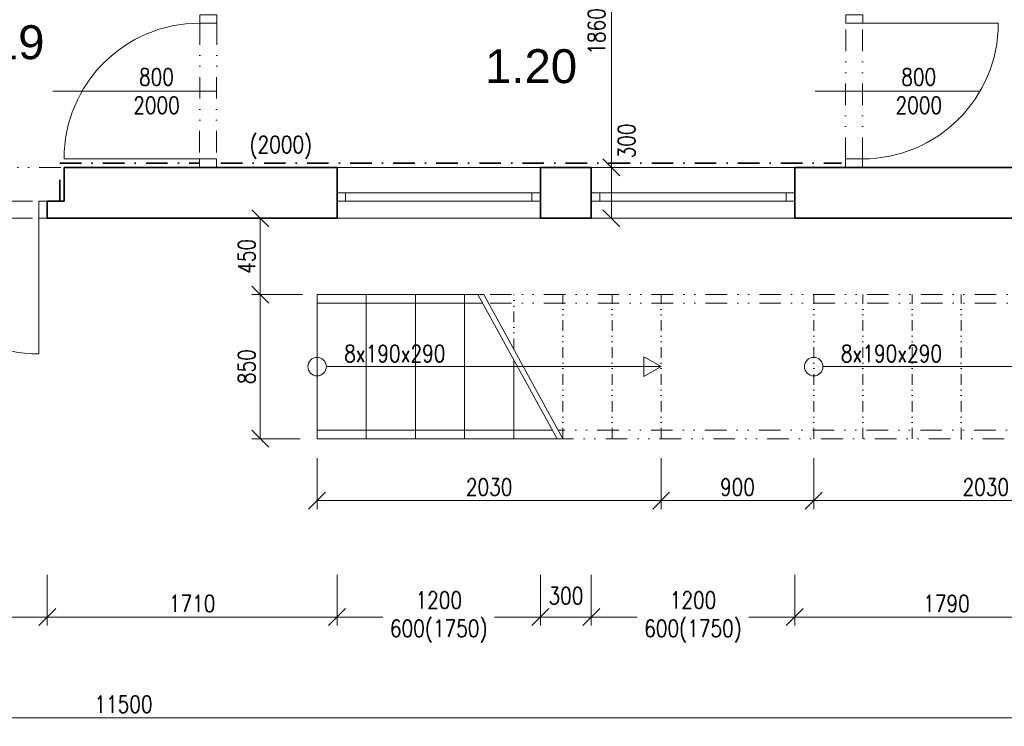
# Model space of a CAD drawing. Header units: millimetres. Extents: x -485339 to 286898, y -1189934 to 1602269.
# Tile 111 of 230: x 76883 to 82692, y -1099931 to -1095765. Entities that reach past the tile are written whole.
import ezdxf

# ---------------------------------------------------------------- set-up
doc = ezdxf.new("R2010")
doc.units = ezdxf.units.MM
doc.header["$LTSCALE"] = 10
doc.linetypes.add('DASHDOT', pattern=[25.4, 12.7, -6.35, 0, -6.35])
doc.linetypes.add('DĚLICÍ2', pattern=[15.875, 6.35, -3.175, 0, -3.175, 0, -3.175])
doc.layers.get('Defpoints').update_dxf_attribs({"lineweight": 0})
for name, color, linetype, lineweight in [('N_dveře', 10, 'Continuous', 18), ('N_ker.dlažba', 10, 'DASHDOT', 35), ('N_popis', 10, 'Continuous', 18), ('N_popis_otvory', 10, 'Continuous', 18), ('St__otvory_dveře', 40, 'Continuous', 18), ('St_kóty', 132, 'Continuous', 18), ('St_otvory_okna', 40, 'Continuous', 18), ('St_plocha_místnosti', 250, 'Continuous', 18), ('St_popis', 250, 'Continuous', 18), ('St_čáry_nad', 250, 'DĚLICÍ2', 18), ('St_čáry_obrys', 5, 'Continuous', 35), ('St_čáry_plné', 250, 'Continuous', 18)]:
    doc.layers.add(name, color=color, linetype=linetype, lineweight=lineweight)
doc.styles.add('Andy', font='arial.ttf')
doc.styles.get("Standard").update_dxf_attribs({"font": 'simplex.shx', "width": 0.8})
doc.dimstyles.new('stavebníM50 vnitřní', dxfattribs={"dimtxt": 100, "dimasz": 100, "dimexe": 50, "dimexo": 100, "dimgap": 30, "dimtad": 1, "dimdec": 0, "dimtxsty": 'Standard', "dimblk": 'OBLIQUE', "dimcen": 2.5, "dimclrd": 256, "dimclre": 256, "dimclrt": 256, "dimadec": 0, "dimazin": 0, "dimtfac": 1, "dimtdec": 0, "dimtmove": 2, "dimatfit": 2, "dimldrblk": 'OBLIQUE', "dimfxl": 250, "dimfxlon": 1, "dimlwd": -1, "dimlwe": -1, "dimarcsym": 0})

# ---------------------------------------------------------------- blocks, each defined once
blk = doc.blocks.new('G$CC1796412')
at = {"layer": 'St__otvory_dveře', "color": 0, "ltscale": 2}
blk.add_lwpolyline([(850, 0.8), (850, 800.8)], dxfattribs=at)
at = {"layer": 'St__otvory_dveře', "ltscale": 2}
for points in [[(50, 0), (0, 0), (0, -100), (50, -100)], [(900, 0.8), (850, 0.8), (850, -99.2), (900, -99.2)]]:
    blk.add_lwpolyline(points, close=True, dxfattribs=at)
at = {"layer": 'St__otvory_dveře', "linetype": 'DĚLICÍ2', "ltscale": 2}
for points in [[(50, 0), (850, 0.8)], [(50, -100), (850, -99.2)]]:
    blk.add_lwpolyline(points, dxfattribs=at)
at = {"layer": 'St__otvory_dveře', "color": 0, "ltscale": 2}
blk.add_arc((850, 0.8), 800, 90, 180, dxfattribs=at)
blk = doc.blocks.new('G$C09EC9A76')
at = {"layer": 'St_otvory_okna', "ltscale": 2}
for points in [[(1200, 50), (0, 50), (0, 0), (1200, 0)], [(0, 50), (50, 50), (50, 0), (0, 0)], [(1200, 50), (1150, 50), (1150, 0), (1200, 0)]]:
    blk.add_lwpolyline(points, close=True, dxfattribs=at)
blk = doc.blocks.new('_OBLIQUE')
at = {"color": 0, "linetype": 'ByBlock'}
blk.add_line((-0.5, -0.5), (0.5, 0.5), dxfattribs=at)
blk = doc.blocks.new('*D5984')
at = {"layer": 'Defpoints', "color": 0}
for p in [(76145.3, -1096340.7), (77045.3, -1096340.7), (77045.3, -1099287)]:
    blk.add_point(p, dxfattribs=at)
at = {"layer": 'St_kóty'}
for p, q in [((76145.3, -1099037), (76145.3, -1099337)), ((77045.3, -1099037), (77045.3, -1099337)), ((76145.3, -1099287), (76424.3, -1099287)), ((77045.3, -1099287), (76766.2, -1099287))]:
    blk.add_line(p, q, dxfattribs=at)
at = {"layer": 'St_kóty', "linetype": 'ByBlock', "xscale": 100, "yscale": 100, "zscale": 100, "rotation": 180}
blk.add_blockref('_OBLIQUE', (76145.3, -1099287), dxfattribs=at)
at = {"layer": 'St_kóty', "linetype": 'ByBlock', "xscale": 100, "yscale": 100, "zscale": 100}
blk.add_blockref('_OBLIQUE', (77045.3, -1099287), dxfattribs=at)
at = {"layer": 'St_kóty', "insert": (76595.3, -1099287), "char_height": 100, "attachment_point": 5}
blk.add_mtext('900\\P2050', dxfattribs=at)
blk = doc.blocks.new('*D5985')
at = {"layer": 'Defpoints', "color": 0}
for p in [(77045.3, -1096340.7), (78755.3, -1096341.5), (78755.3, -1099287)]:
    blk.add_point(p, dxfattribs=at)
at = {"layer": 'St_kóty'}
for p, q in [((77045.3, -1099037), (77045.3, -1099337)), ((78755.3, -1099037), (78755.3, -1099337)), ((77045.3, -1099287), (78755.3, -1099287))]:
    blk.add_line(p, q, dxfattribs=at)
at = {"layer": 'St_kóty', "linetype": 'ByBlock', "xscale": 100, "yscale": 100, "zscale": 100, "rotation": 180}
blk.add_blockref('_OBLIQUE', (77045.3, -1099287), dxfattribs=at)
at = {"layer": 'St_kóty', "linetype": 'ByBlock', "xscale": 100, "yscale": 100, "zscale": 100}
blk.add_blockref('_OBLIQUE', (78755.3, -1099287), dxfattribs=at)
at = {"layer": 'St_kóty', "insert": (77900.3, -1099207), "char_height": 100, "attachment_point": 5}
blk.add_mtext('1710', dxfattribs=at)
blk = doc.blocks.new('*D5986')
at = {"layer": 'Defpoints', "color": 0}
for p in [(78755.3, -1096341.5), (79955.3, -1096341.5), (79955.3, -1099287)]:
    blk.add_point(p, dxfattribs=at)
at = {"layer": 'St_kóty'}
for p, q in [((78755.3, -1099037), (78755.3, -1099337)), ((79955.3, -1099037), (79955.3, -1099337)), ((78755.3, -1099287), (79026.2, -1099287)), ((79955.3, -1099287), (79684.3, -1099287))]:
    blk.add_line(p, q, dxfattribs=at)
at = {"layer": 'St_kóty', "linetype": 'ByBlock', "xscale": 100, "yscale": 100, "zscale": 100, "rotation": 180}
blk.add_blockref('_OBLIQUE', (78755.3, -1099287), dxfattribs=at)
at = {"layer": 'St_kóty', "linetype": 'ByBlock', "xscale": 100, "yscale": 100, "zscale": 100}
blk.add_blockref('_OBLIQUE', (79955.3, -1099287), dxfattribs=at)
at = {"layer": 'St_kóty', "insert": (79355.3, -1099287), "char_height": 100, "attachment_point": 5}
blk.add_mtext('1200\\P600(1750)', dxfattribs=at)
blk = doc.blocks.new('*D5987')
at = {"layer": 'Defpoints', "color": 0}
for p in [(79955.3, -1096341.5), (80255.3, -1096341.5), (80255.3, -1099287)]:
    blk.add_point(p, dxfattribs=at)
at = {"layer": 'St_kóty'}
for p, q in [((79955.3, -1099037), (79955.3, -1099337)), ((80255.3, -1099037), (80255.3, -1099337)), ((79955.3, -1099287), (80255.3, -1099287))]:
    blk.add_line(p, q, dxfattribs=at)
at = {"layer": 'St_kóty', "linetype": 'ByBlock', "xscale": 100, "yscale": 100, "zscale": 100, "rotation": 180}
blk.add_blockref('_OBLIQUE', (79955.3, -1099287), dxfattribs=at)
at = {"layer": 'St_kóty', "linetype": 'ByBlock', "xscale": 100, "yscale": 100, "zscale": 100}
blk.add_blockref('_OBLIQUE', (80255.3, -1099287), dxfattribs=at)
at = {"layer": 'St_kóty', "insert": (80105.3, -1099161.6), "char_height": 100, "attachment_point": 5}
blk.add_mtext('300', dxfattribs=at)
blk = doc.blocks.new('*D5988')
at = {"layer": 'Defpoints', "color": 0}
for p in [(80255.3, -1096341.5), (81455.3, -1096341.5), (81455.3, -1099287)]:
    blk.add_point(p, dxfattribs=at)
at = {"layer": 'St_kóty'}
for p, q in [((80255.3, -1099037), (80255.3, -1099337)), ((81455.3, -1099037), (81455.3, -1099337)), ((80255.3, -1099287), (80526.2, -1099287)), ((81455.3, -1099287), (81184.3, -1099287))]:
    blk.add_line(p, q, dxfattribs=at)
at = {"layer": 'St_kóty', "linetype": 'ByBlock', "xscale": 100, "yscale": 100, "zscale": 100, "rotation": 180}
blk.add_blockref('_OBLIQUE', (80255.3, -1099287), dxfattribs=at)
at = {"layer": 'St_kóty', "linetype": 'ByBlock', "xscale": 100, "yscale": 100, "zscale": 100}
blk.add_blockref('_OBLIQUE', (81455.3, -1099287), dxfattribs=at)
at = {"layer": 'St_kóty', "insert": (80855.3, -1099287), "char_height": 100, "attachment_point": 5}
blk.add_mtext('1200\\P600(1750)', dxfattribs=at)
blk = doc.blocks.new('*D5989')
at = {"layer": 'Defpoints', "color": 0}
for p in [(81455.3, -1096341.5), (83245.3, -1096791), (83245.3, -1099287)]:
    blk.add_point(p, dxfattribs=at)
at = {"layer": 'St_kóty'}
for p, q in [((81455.3, -1099037), (81455.3, -1099337)), ((83245.3, -1099037), (83245.3, -1099337)), ((81455.3, -1099287), (83245.3, -1099287))]:
    blk.add_line(p, q, dxfattribs=at)
at = {"layer": 'St_kóty', "linetype": 'ByBlock', "xscale": 100, "yscale": 100, "zscale": 100, "rotation": 180}
blk.add_blockref('_OBLIQUE', (81455.3, -1099287), dxfattribs=at)
at = {"layer": 'St_kóty', "linetype": 'ByBlock', "xscale": 100, "yscale": 100, "zscale": 100}
blk.add_blockref('_OBLIQUE', (83245.3, -1099287), dxfattribs=at)
at = {"layer": 'St_kóty', "insert": (82350.3, -1099207), "char_height": 100, "attachment_point": 5}
blk.add_mtext('1790', dxfattribs=at)
blk = doc.blocks.new('*D6006')
at = {"layer": 'Defpoints', "color": 0}
for p in [(71745.3, -1096935.4), (83245.3, -1097385.4), (83245.3, -1099881)]:
    blk.add_point(p, dxfattribs=at)
at = {"layer": 'St_kóty'}
for p, q in [((71745.3, -1099631), (71745.3, -1099931)), ((83245.3, -1099631), (83245.3, -1099931)), ((71745.3, -1099881), (83245.3, -1099881))]:
    blk.add_line(p, q, dxfattribs=at)
at = {"layer": 'St_kóty', "linetype": 'ByBlock', "xscale": 100, "yscale": 100, "zscale": 100, "rotation": 180}
blk.add_blockref('_OBLIQUE', (71745.3, -1099881), dxfattribs=at)
at = {"layer": 'St_kóty', "linetype": 'ByBlock', "xscale": 100, "yscale": 100, "zscale": 100}
blk.add_blockref('_OBLIQUE', (83245.3, -1099881), dxfattribs=at)
at = {"layer": 'St_kóty', "insert": (77495.3, -1099801), "char_height": 100, "attachment_point": 5}
blk.add_mtext('11500', dxfattribs=at)
blk = doc.blocks.new('*D6122')
at = {"layer": 'Defpoints', "color": 0}
for p in [(78045.3, -1094775.4), (78044.4, -1096635.4), (80374.1, -1096635.4)]:
    blk.add_point(p, dxfattribs=at)
at = {"layer": 'St_kóty'}
for p, q in [((80124.1, -1094775.4), (80424.1, -1094775.4)), ((80374.1, -1094775.4), (80374.1, -1096635.4)), ((80124.1, -1096635.4), (80424.1, -1096635.4))]:
    blk.add_line(p, q, dxfattribs=at)
at = {"layer": 'St_kóty', "linetype": 'ByBlock', "xscale": 100, "yscale": 100, "zscale": 100}
for p, rotation in [((80374.1, -1094775.4), 90), ((80374.1, -1096635.4), 270)]:
    blk.add_blockref('_OBLIQUE', p, dxfattribs=dict(at, rotation=rotation))
at = {"layer": 'St_kóty', "insert": (80286.3, -1095833.7), "char_height": 100, "attachment_point": 5, "rotation": 90}
blk.add_mtext('1860', dxfattribs=at)
blk = doc.blocks.new('*D6123')
at = {"layer": 'Defpoints', "color": 0}
for p in [(78044.4, -1096635.4), (78755.3, -1096935.4), (80374.1, -1096935.4)]:
    blk.add_point(p, dxfattribs=at)
at = {"layer": 'St_kóty'}
for p, q in [((80124.1, -1096635.4), (80424.1, -1096635.4)), ((80374.1, -1096635.4), (80374.1, -1096935.4)), ((80124.1, -1096935.4), (80424.1, -1096935.4))]:
    blk.add_line(p, q, dxfattribs=at)
at = {"layer": 'St_kóty', "linetype": 'ByBlock', "xscale": 100, "yscale": 100, "zscale": 100}
for p, rotation in [((80374.1, -1096635.4), 90), ((80374.1, -1096935.4), 270)]:
    blk.add_blockref('_OBLIQUE', p, dxfattribs=dict(at, rotation=rotation))
at = {"layer": 'St_kóty', "insert": (80463.3, -1096479.5), "char_height": 100, "attachment_point": 5, "rotation": 90}
blk.add_mtext('300', dxfattribs=at)
blk = doc.blocks.new('*D6133')
at = {"layer": 'Defpoints', "color": 0}
for p in [(81855.3, -1095416.3), (81755.3, -1096635.4), (81855.3, -1096635.4)]:
    blk.add_point(p, dxfattribs=at)
at = {"layer": 'St_kóty'}
for p, q in [((81755.3, -1095666.3), (81755.3, -1095366.3)), ((81755.3, -1095416.3), (81855.3, -1095416.3)), ((81855.3, -1095666.3), (81855.3, -1095366.3))]:
    blk.add_line(p, q, dxfattribs=at)
at = {"layer": 'St_kóty', "linetype": 'ByBlock', "xscale": 100, "yscale": 100, "zscale": 100, "rotation": 180}
blk.add_blockref('_OBLIQUE', (81755.3, -1095416.3), dxfattribs=at)
at = {"layer": 'St_kóty', "linetype": 'ByBlock', "xscale": 100, "yscale": 100, "zscale": 100}
blk.add_blockref('_OBLIQUE', (81855.3, -1095416.3), dxfattribs=at)
at = {"layer": 'St_kóty', "insert": (81997.3, -1095492.9), "char_height": 100, "attachment_point": 5}
blk.add_mtext('100', dxfattribs=at)
blk = doc.blocks.new('*D6134')
at = {"layer": 'Defpoints', "color": 0}
for p in [(83545.3, -1095416.3), (83545.3, -1095665.4), (81855.3, -1096635.4)]:
    blk.add_point(p, dxfattribs=at)
at = {"layer": 'St_kóty'}
for p, q in [((81855.3, -1095666.3), (81855.3, -1095366.3)), ((81855.3, -1095416.3), (83545.3, -1095416.3)), ((83545.3, -1095565.4), (83545.3, -1095366.3))]:
    blk.add_line(p, q, dxfattribs=at)
at = {"layer": 'St_kóty', "linetype": 'ByBlock', "xscale": 100, "yscale": 100, "zscale": 100, "rotation": 180}
blk.add_blockref('_OBLIQUE', (81855.3, -1095416.3), dxfattribs=at)
at = {"layer": 'St_kóty', "linetype": 'ByBlock', "xscale": 100, "yscale": 100, "zscale": 100}
blk.add_blockref('_OBLIQUE', (83545.3, -1095416.3), dxfattribs=at)
at = {"layer": 'St_kóty', "insert": (82700.3, -1095336.3), "char_height": 100, "attachment_point": 5}
blk.add_mtext('1690', dxfattribs=at)
blk = doc.blocks.new('*D6144')
at = {"layer": 'Defpoints', "color": 0}
for p in [(78637.4, -1098235.4), (80667.4, -1098235.4), (80667.4, -1098600.4)]:
    blk.add_point(p, dxfattribs=at)
at = {"layer": 'St_kóty'}
for p, q in [((78637.4, -1098350.4), (78637.4, -1098650.4)), ((80667.4, -1098350.4), (80667.4, -1098650.4)), ((78637.4, -1098600.4), (80667.4, -1098600.4))]:
    blk.add_line(p, q, dxfattribs=at)
at = {"layer": 'St_kóty', "linetype": 'ByBlock', "xscale": 100, "yscale": 100, "zscale": 100, "rotation": 180}
blk.add_blockref('_OBLIQUE', (78637.4, -1098600.4), dxfattribs=at)
at = {"layer": 'St_kóty', "linetype": 'ByBlock', "xscale": 100, "yscale": 100, "zscale": 100}
blk.add_blockref('_OBLIQUE', (80667.4, -1098600.4), dxfattribs=at)
at = {"layer": 'St_kóty', "insert": (79652.4, -1098520.4), "char_height": 100, "attachment_point": 5}
blk.add_mtext('2030', dxfattribs=at)
blk = doc.blocks.new('*D6145')
at = {"layer": 'Defpoints', "color": 0}
for p in [(80667.4, -1098235.4), (81567.4, -1098235.4), (81567.4, -1098600.4)]:
    blk.add_point(p, dxfattribs=at)
at = {"layer": 'St_kóty'}
for p, q in [((80667.4, -1098350.4), (80667.4, -1098650.4)), ((81567.4, -1098350.4), (81567.4, -1098650.4)), ((80667.4, -1098600.4), (81567.4, -1098600.4))]:
    blk.add_line(p, q, dxfattribs=at)
at = {"layer": 'St_kóty', "linetype": 'ByBlock', "xscale": 100, "yscale": 100, "zscale": 100, "rotation": 180}
blk.add_blockref('_OBLIQUE', (80667.4, -1098600.4), dxfattribs=at)
at = {"layer": 'St_kóty', "linetype": 'ByBlock', "xscale": 100, "yscale": 100, "zscale": 100}
blk.add_blockref('_OBLIQUE', (81567.4, -1098600.4), dxfattribs=at)
at = {"layer": 'St_kóty', "insert": (81117.4, -1098520.4), "char_height": 100, "attachment_point": 5}
blk.add_mtext('900', dxfattribs=at)
blk = doc.blocks.new('*D6146')
at = {"layer": 'Defpoints', "color": 0}
for p in [(81567.4, -1098235.4), (83597.4, -1098235.4), (83597.4, -1098600.4)]:
    blk.add_point(p, dxfattribs=at)
at = {"layer": 'St_kóty'}
for p, q in [((81567.4, -1098350.4), (81567.4, -1098650.4)), ((83597.4, -1098350.4), (83597.4, -1098650.4)), ((81567.4, -1098600.4), (83597.4, -1098600.4))]:
    blk.add_line(p, q, dxfattribs=at)
at = {"layer": 'St_kóty', "linetype": 'ByBlock', "xscale": 100, "yscale": 100, "zscale": 100, "rotation": 180}
blk.add_blockref('_OBLIQUE', (81567.4, -1098600.4), dxfattribs=at)
at = {"layer": 'St_kóty', "linetype": 'ByBlock', "xscale": 100, "yscale": 100, "zscale": 100}
blk.add_blockref('_OBLIQUE', (83597.4, -1098600.4), dxfattribs=at)
at = {"layer": 'St_kóty', "insert": (82582.4, -1098520.4), "char_height": 100, "attachment_point": 5}
blk.add_mtext('2030', dxfattribs=at)
blk = doc.blocks.new('*D6148')
at = {"layer": 'Defpoints', "color": 0}
for p in [(78755.3, -1096935.4), (78302, -1097385.4), (78755.3, -1097385.4)]:
    blk.add_point(p, dxfattribs=at)
at = {"layer": 'St_kóty'}
for p, q in [((78552, -1096935.4), (78252, -1096935.4)), ((78302, -1096935.4), (78302, -1097385.4)), ((78552, -1097385.4), (78252, -1097385.4))]:
    blk.add_line(p, q, dxfattribs=at)
at = {"layer": 'St_kóty', "linetype": 'ByBlock', "xscale": 100, "yscale": 100, "zscale": 100}
for p, rotation in [((78302, -1096935.4), 90), ((78302, -1097385.4), 270)]:
    blk.add_blockref('_OBLIQUE', p, dxfattribs=dict(at, rotation=rotation))
at = {"layer": 'St_kóty', "insert": (78222, -1097160.4), "char_height": 100, "attachment_point": 5, "rotation": 90}
blk.add_mtext('450', dxfattribs=at)
blk = doc.blocks.new('*D6149')
at = {"layer": 'Defpoints', "color": 0}
for p in [(78755.3, -1097385.4), (78302, -1098235.4), (78637.4, -1098235.4)]:
    blk.add_point(p, dxfattribs=at)
at = {"layer": 'St_kóty'}
for p, q in [((78552, -1097385.4), (78252, -1097385.4)), ((78302, -1097385.4), (78302, -1098235.4)), ((78537.4, -1098235.4), (78252, -1098235.4))]:
    blk.add_line(p, q, dxfattribs=at)
at = {"layer": 'St_kóty', "linetype": 'ByBlock', "xscale": 100, "yscale": 100, "zscale": 100}
for p, rotation in [((78302, -1097385.4), 90), ((78302, -1098235.4), 270)]:
    blk.add_blockref('_OBLIQUE', p, dxfattribs=dict(at, rotation=rotation))
at = {"layer": 'St_kóty', "insert": (78222, -1097810.4), "char_height": 100, "attachment_point": 5, "rotation": 90}
blk.add_mtext('850', dxfattribs=at)

msp = doc.modelspace()

# ---------------------------------------------------------------- linework, layer by layer
at = {"layer": 'N_ker.dlažba'}
for points in [[(77120.3, -1096835.4), (77120.3, -1096610.4)], [(77120.3, -1096610.4), (77945.3, -1096610.4)], [(78070.3, -1096610.4), (81730.3, -1096610.4)]]:
    msp.add_lwpolyline(points, dxfattribs=at)
at = {"layer": 'N_popis_otvory'}
for points in [[(77078.6, -1096186.7), (78044.8, -1096185.4)], [(81575.9, -1096186.7), (82542.1, -1096185.4)]]:
    msp.add_lwpolyline(points, dxfattribs=at)
at = {"layer": 'St_čáry_nad', "ltscale": 2}
for points in [[(76045.3, -1096635.4), (77145.3, -1096635.4)], [(83597.4, -1097385.4), (79620.7, -1097385.4)], [(83597.4, -1097435.4), (79648.1, -1097435.4)], [(84547.4, -1098185.4), (80059.9, -1098185.4)], [(84597.4, -1098235.4), (80087.4, -1098235.4)]]:
    msp.add_lwpolyline(points, dxfattribs=at)
at = {"layer": 'St_čáry_nad'}
for points in [[(79797.4, -1097707.2), (79797.4, -1097385.4)], [(80087.4, -1098235.4), (80087.4, -1097385.4)], [(80377.4, -1098235.4), (80377.4, -1097385.4)], [(80667.4, -1098235.4), (80667.4, -1097385.4)], [(81567.4, -1098235.4), (81567.4, -1097385.4)], [(81857.4, -1098235.4), (81857.4, -1097385.4)], [(82147.4, -1098235.4), (82147.4, -1097385.4)], [(82437.4, -1098235.4), (82437.4, -1097385.4)]]:
    msp.add_lwpolyline(points, dxfattribs=at)
at = {"layer": 'St_čáry_obrys', "ltscale": 2}
for points in [[(78755.3, -1096635.4), (77145.3, -1096635.4)], [(77145.3, -1096835.4), (77145.3, -1096635.4)], [(80255.3, -1096635.4), (79955.3, -1096635.4)], [(83545.3, -1096635.4), (81455.3, -1096635.4)], [(77045.3, -1096935.4), (77045.3, -1096835.4)], [(77145.3, -1096835.4), (77045.3, -1096835.4)], [(77045.3, -1096935.4), (78755.3, -1096935.4)], [(79955.3, -1096935.4), (80255.3, -1096935.4)], [(81455.3, -1096935.4), (83245.3, -1096935.4)]]:
    msp.add_lwpolyline(points, dxfattribs=at)
at = {"layer": 'St_čáry_obrys'}
for points in [[(78755.3, -1096635.4), (78755.3, -1096935.4)], [(79955.3, -1096635.4), (79955.3, -1096935.4)], [(80255.3, -1096635.4), (80255.3, -1096935.4)], [(81455.3, -1096635.4), (81455.3, -1096935.4)]]:
    msp.add_lwpolyline(points, dxfattribs=at)
at = {"layer": 'St_čáry_plné'}
for p, q in [((78755.3, -1096635.4), (79955.3, -1096635.4)), ((80255.3, -1096635.4), (81455.3, -1096635.4)), ((78755.3, -1096935.4), (79955.3, -1096935.4)), ((80255.3, -1096935.4), (81455.3, -1096935.4))]:
    msp.add_line(p, q, dxfattribs=at)
for points in [[(79620.7, -1097385.4), (78637.4, -1097385.4)], [(78637.4, -1098235.4), (78637.4, -1097385.4)], [(78927.4, -1098235.4), (78927.4, -1097385.4)], [(79217.4, -1098235.4), (79217.4, -1097385.4)], [(79507.4, -1098235.4), (79507.4, -1097385.4)], [(79586.5, -1097385.4), (80053.1, -1098235.4)], [(79620.7, -1097385.4), (80087.4, -1098235.4)], [(79613.9, -1097435.4), (78637.4, -1097435.4)], [(79797.4, -1098235.4), (79797.4, -1097769.5)], [(80025.7, -1098185.4), (78637.4, -1098185.4)], [(80087.4, -1098235.4), (78637.4, -1098235.4)]]:
    msp.add_lwpolyline(points, dxfattribs=at)
at = {"layer": 'St_čáry_plné', "ltscale": 2}
msp.add_lwpolyline([(80667.4, -1097810.4), (80565.9, -1097869), (80565.9, -1097751.8)], close=True, dxfattribs=at)
for points in [[(78691.9, -1097810.4), (80667.4, -1097810.4)], [(81621.9, -1097810.4), (83597.4, -1097810.4)]]:
    msp.add_lwpolyline(points, dxfattribs=at)
for centre in [(78637.4, -1097810.4), (81567.4, -1097810.4)]:
    msp.add_circle(centre, 54.6, dxfattribs=at)

# ---------------------------------------------------------------- block references
at = {"layer": 'N_dveře', "ltscale": 2, "xscale": -1}
for p, rotation in [((77945.3, -1095735.4), 89.9999999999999), ((81855.3, -1096635.4), 269.9999999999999), ((76145.3, -1096934.6), 180)]:
    msp.add_blockref('G$CC1796412', p, dxfattribs=dict(at, rotation=rotation))
at = {"layer": 'St_otvory_okna', "ltscale": 2}
for p in [(78755.3, -1096835.4), (80255.3, -1096835.4)]:
    msp.add_blockref('G$C09EC9A76', p, dxfattribs=at)

# ---------------------------------------------------------------- texts
at = {"layer": 'N_popis', "width": 0.8}
msp.add_text('(2000)', height=100, dxfattribs=at).set_placement((78238.4, -1096551))
at = {"layer": 'N_popis_otvory', "char_height": 100, "width": 1342.526, "attachment_point": 5, "rotation": 0.07697}
for insert in [(77689.9, -1096185.9), (82187.1, -1096185.9)]:
    msp.add_mtext('800\\P2000', dxfattribs=dict(at, insert=insert))
at = {"layer": 'St_plocha_místnosti', "ltscale": 2, "style": 'Andy'}
for s, p in [('1.19', (76485.4, -1095997.5)), ('1.20', (79627.9, -1096138.7))]:
    msp.add_text(s, height=200, dxfattribs=at).set_placement(p)
at = {"layer": 'St_popis', "ltscale": 2, "width": 0.8}
for p in [(78797.6, -1097783.3), (81727.6, -1097783.3)]:
    msp.add_text('8x190x290', height=100, dxfattribs=at).set_placement(p)

# ---------------------------------------------------------------- dimensions: what is measured, and where the dimension line sits
at = {"layer": 'St_kóty'}
for base, p1, p2, picture, middle in [((80374.1, -1096635.4), (78045.3, -1094775.4), (78044.4, -1096635.4), '*D6122', (80286.3, -1095833.7)), ((80374.1, -1096935.4), (78044.4, -1096635.4), (78755.3, -1096935.4), '*D6123', (80463.3, -1096479.5))]:
    dim = msp.add_linear_dim(base=base, p1=p1, p2=p2, angle=90, dimstyle='stavebníM50 vnitřní', dxfattribs=at)
    dim.commit()
    dim.dimension.update_dxf_attribs({"geometry": picture, "text_midpoint": middle, "dimtype": 160})
for base, p1, p2, picture, middle in [((83545.3, -1095416.3), (81855.3, -1096635.4), (83545.3, -1095665.4), '*D6134', (82700.3, -1095336.3)), ((78755.3, -1099287), (77045.3, -1096340.7), (78755.3, -1096341.5), '*D5985', (77900.3, -1099207)), ((83245.3, -1099287), (81455.3, -1096341.5), (83245.3, -1096791), '*D5989', (82350.3, -1099207)), ((83245.3, -1099881), (71745.3, -1096935.4), (83245.3, -1097385.4), '*D6006', (77495.3, -1099801)), ((80667.4, -1098600.4), (78637.4, -1098235.4), (80667.4, -1098235.4), '*D6144', (79652.4, -1098520.4)), ((81567.4, -1098600.4), (80667.4, -1098235.4), (81567.4, -1098235.4), '*D6145', (81117.4, -1098520.4)), ((83597.4, -1098600.4), (81567.4, -1098235.4), (83597.4, -1098235.4), '*D6146', (82582.4, -1098520.4))]:
    dim = msp.add_linear_dim(base=base, p1=p1, p2=p2, dimstyle='stavebníM50 vnitřní', dxfattribs=at)
    dim.commit()
    dim.dimension.update_dxf_attribs({"geometry": picture, "text_midpoint": middle})
for base, p1, p2, picture, middle in [((81855.3, -1095416.3), (81755.3, -1096635.4), (81855.3, -1096635.4), '*D6133', (81997.3, -1095492.9)), ((80255.3, -1099287), (79955.3, -1096341.5), (80255.3, -1096341.5), '*D5987', (80105.3, -1099161.6))]:
    dim = msp.add_linear_dim(base=base, p1=p1, p2=p2, dimstyle='stavebníM50 vnitřní', dxfattribs=at)
    dim.commit()
    dim.dimension.update_dxf_attribs({"geometry": picture, "text_midpoint": middle, "dimtype": 160})
for base, p1, p2, text, picture, middle in [((77045.3, -1099287), (76145.3, -1096340.7), (77045.3, -1096340.7), '<>\\P2050', '*D5984', (76595.3, -1099287)), ((79955.3, -1099287), (78755.3, -1096341.5), (79955.3, -1096341.5), '<>\\P600(1750)', '*D5986', (79355.3, -1099287)), ((81455.3, -1099287), (80255.3, -1096341.5), (81455.3, -1096341.5), '<>\\P600(1750)', '*D5988', (80855.3, -1099287))]:
    dim = msp.add_linear_dim(base=base, p1=p1, p2=p2, text=text, dimstyle='stavebníM50 vnitřní', dxfattribs=at)
    dim.commit()
    dim.dimension.update_dxf_attribs({"geometry": picture, "text_midpoint": middle, "dimtype": 160})
for base, p1, p2, picture, middle in [((78302, -1097385.4), (78755.3, -1096935.4), (78755.3, -1097385.4), '*D6148', (78222, -1097160.4)), ((78302, -1098235.4), (78755.3, -1097385.4), (78637.4, -1098235.4), '*D6149', (78222, -1097810.4))]:
    dim = msp.add_linear_dim(base=base, p1=p1, p2=p2, angle=90, dimstyle='stavebníM50 vnitřní', dxfattribs=at)
    dim.commit()
    dim.dimension.update_dxf_attribs({"geometry": picture, "text_midpoint": middle})

doc.saveas('drawing.dxf')
